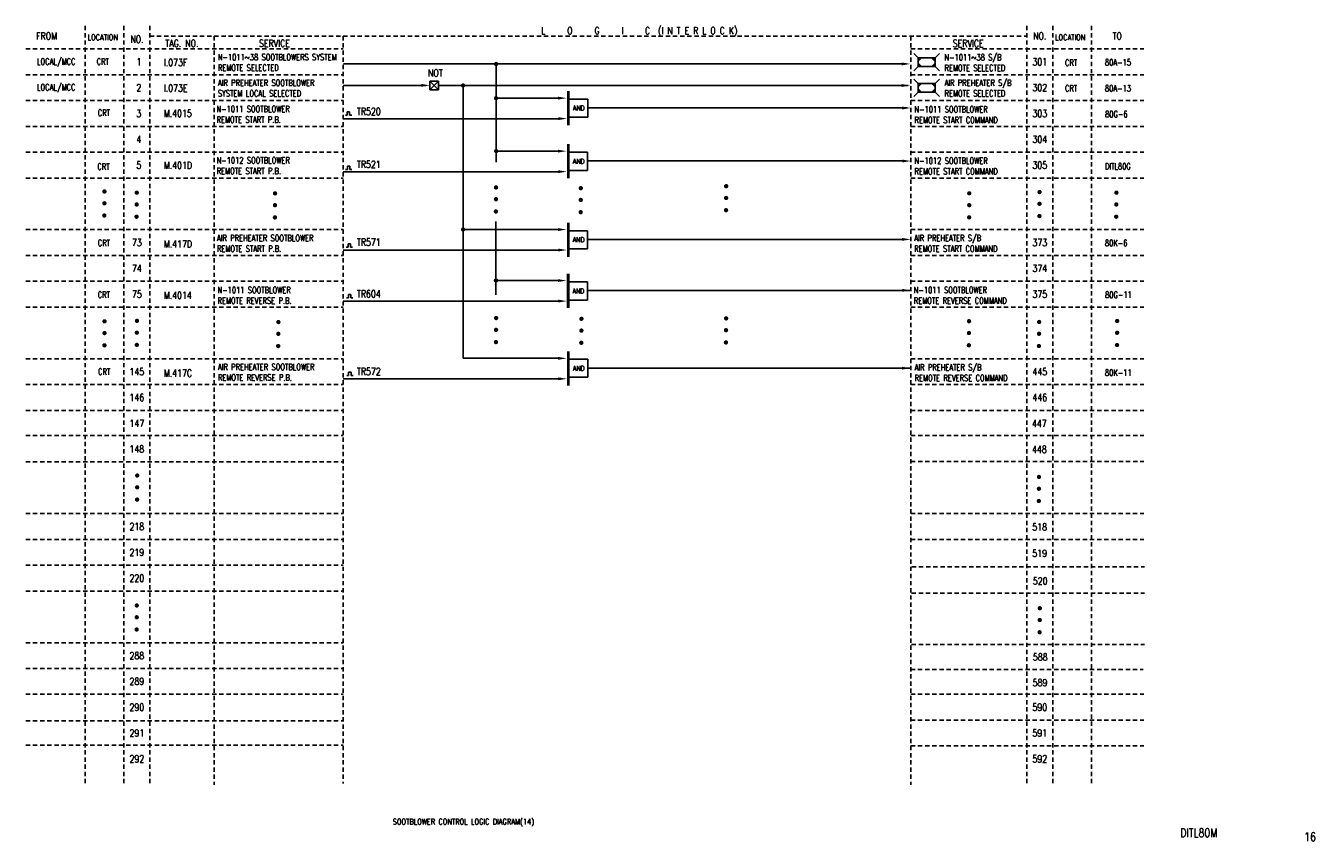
# Model space of a CAD drawing. Extents: x 11 to 460, y -301 to -17.
import ezdxf
from ezdxf.enums import TextEntityAlignment as Align

# ---------------------------------------------------------------- set-up
doc = ezdxf.new("R2010")
doc.units = 0
doc.header["$MEASUREMENT"] = 0
doc.linetypes.add('HIDDEN', pattern=[4, 1.5, -1, 1.5])
for name, color, linetype in [('CON', 4, 'CONTINUOUS'), ('DCS', 7, 'CONTINUOUS'), ('HID', 2, 'HIDDEN')]:
    doc.layers.add(name, color=color, linetype=linetype)
doc.styles.add('ROMANS', font='romans', dxfattribs={"width": 0.8})

# ---------------------------------------------------------------- blocks, each defined once
blk = doc.blocks.new('LEADER')
at = {"layer": 'CON'}
blk.add_solid([(0.85, -0.57), (0.85, -1.57), (3.85, -1.07)], dxfattribs=at)

msp = doc.modelspace()

# ---------------------------------------------------------------- linework, layer by layer
at = {"layer": 'CON'}
for p, q in [((321.89, -28.06), (320.39, -26.56)), ((327.89, -28.06), (329.39, -26.56)), ((121.47, -30.13), (317.72, -30.13)), ((174.71, -64.43), (174.71, -30.12)), ((321.89, -31.06), (320.39, -32.56)), ((321.89, -28.06), (321.89, -31.06)), ((327.89, -28.06), (321.89, -28.06)), ((321.89, -31.06), (327.89, -31.06)), ((327.89, -31.06), (327.89, -28.06)), ((327.89, -31.06), (329.39, -32.56)), ((321.89, -36.97), (320.39, -35.47)), ((327.89, -36.97), (329.39, -35.47)), ((150.23, -37.62), (121.37, -37.62)), ((151.6, -39.14), (151.6, -36.14)), ((154.6, -36.14), (151.6, -39.14)), ((151.6, -36.14), (154.6, -39.14)), ((151.6, -36.14), (154.6, -36.14)), ((154.6, -39.14), (151.6, -39.14)), ((154.6, -36.14), (154.6, -39.14)), ((318.41, -37.68), (154.64, -37.68)), ((163.2, -37.68), (163.2, -132.78)), ((321.89, -39.97), (320.39, -41.47)), ((321.89, -36.97), (321.89, -39.97)), ((327.89, -36.97), (321.89, -36.97)), ((321.89, -39.97), (327.89, -39.97)), ((327.89, -39.97), (327.89, -36.97)), ((327.89, -39.97), (329.39, -41.47)), ((197.09, -42.06), (174.71, -42.06)), ((206.65, -42.4), (200.3, -42.4)), ((206.65, -42.4), (206.65, -48.7)), ((197.29, -49.26), (121.38, -49.26)), ((122.11, -48.06), (122.75, -48.06)), ((122.75, -46.88), (123.61, -46.88)), ((122.75, -48.06), (122.75, -46.88)), ((123.61, -46.88), (123.61, -48.06)), ((123.61, -48.06), (124.32, -48.06)), ((206.65, -48.7), (200.3, -48.7)), ((206.65, -45.5), (318.07, -45.5)), ((197.07, -60.55), (174.69, -60.55)), ((206.64, -60.96), (200.29, -60.96)), ((206.64, -60.96), (206.64, -67.26)), ((122.19, -67), (122.82, -67)), ((122.82, -65.82), (123.68, -65.82)), ((122.82, -67), (122.82, -65.82)), ((123.68, -65.82), (123.68, -67)), ((123.68, -67), (124.39, -67)), ((206.64, -67.26), (200.29, -67.26)), ((206.61, -63.98), (317.56, -63.98)), ((197.04, -67.75), (121.36, -67.75)), ((174.66, -110.61), (174.66, -85.1)), ((197.08, -87.87), (163.2, -87.87)), ((206.63, -88.3), (200.29, -88.3)), ((206.63, -88.3), (206.63, -94.6)), ((122.4, -94.07), (123.04, -94.07)), ((123.04, -92.89), (123.89, -92.89)), ((123.04, -94.07), (123.04, -92.89)), ((123.89, -92.89), (123.89, -94.07)), ((123.89, -94.07), (124.61, -94.07)), ((206.62, -91.31), (317.72, -91.31)), ((197.01, -95.07), (121.37, -95.07)), ((206.63, -94.6), (200.29, -94.6)), ((197.06, -105.67), (174.68, -105.67)), ((206.54, -106.17), (200.2, -106.17)), ((206.54, -106.17), (206.54, -112.47)), ((122.54, -111.74), (123.18, -111.74)), ((123.18, -110.57), (124.04, -110.57)), ((123.18, -111.74), (123.18, -110.57)), ((124.04, -110.57), (124.04, -111.74)), ((124.04, -111.74), (124.75, -111.74)), ((206.55, -109.11), (319.19, -109.11)), ((197.16, -112.88), (121.35, -112.88)), ((206.54, -112.47), (200.2, -112.47)), ((197.08, -132.78), (163.2, -132.78)), ((206.65, -133.09), (200.3, -133.09)), ((206.65, -133.09), (206.65, -139.39)), ((122.61, -138.79), (123.25, -138.79)), ((123.25, -137.61), (124.11, -137.61)), ((123.25, -138.79), (123.25, -137.61)), ((124.11, -137.61), (124.11, -138.79)), ((124.11, -138.79), (124.82, -138.79)), ((206.62, -136.22), (319.2, -136.22)), ((197.08, -139.98), (121.36, -139.98)), ((206.65, -139.39), (200.3, -139.39))]:
    msp.add_line(p, q, dxfattribs=at)
at = {"layer": 'CON', "const_width": 0.75}
for points in [[(174.33, -30.16, 1), (175.08, -30.16, 1)], [(162.82, -37.67, 1), (163.57, -37.67, 1)], [(174.31, -42.09, 1), (175.06, -42.09, 1)], [(174.34, -60.54, 1), (175.09, -60.54, 1)], [(37.7, -74.62, 1), (38.45, -74.62, 1)], [(48.96, -75.03, 1), (49.71, -75.03, 1)], [(97.21, -75.28, 1), (97.96, -75.28, 1)], [(174.3, -73.21, 1), (175.05, -73.21, 1)], [(203.87, -73.46, 1), (204.62, -73.46, 1)], [(254.57, -76.88, 1), (255.32, -76.88, 1)], [(254.59, -72.77, 1), (255.34, -72.77, 1)], [(339.4, -75.26, 1), (340.15, -75.26, 1)], [(363.92, -74.81, 1), (364.67, -74.81, 1)], [(390.72, -75.03, 1), (391.47, -75.03, 1)], [(37.68, -78.73, 1), (38.43, -78.73, 1)], [(48.94, -79.14, 1), (49.69, -79.14, 1)], [(97.19, -79.39, 1), (97.94, -79.39, 1)], [(174.24, -81.59, 1), (174.99, -81.59, 1)], [(174.28, -77.32, 1), (175.03, -77.32, 1)], [(203.85, -77.57, 1), (204.6, -77.57, 1)], [(254.54, -81.15, 1), (255.29, -81.15, 1)], [(339.38, -79.37, 1), (340.13, -79.37, 1)], [(363.89, -78.91, 1), (364.64, -78.91, 1)], [(390.7, -79.14, 1), (391.45, -79.14, 1)], [(37.64, -82.99, 1), (38.39, -82.99, 1)], [(48.9, -83.41, 1), (49.65, -83.41, 1)], [(97.16, -83.66, 1), (97.91, -83.66, 1)], [(203.82, -81.84, 1), (204.57, -81.84, 1)], [(339.35, -83.64, 1), (340.1, -83.64, 1)], [(363.86, -83.18, 1), (364.61, -83.18, 1)], [(390.66, -83.41, 1), (391.41, -83.41, 1)], [(162.82, -87.87, 1), (163.57, -87.87, 1)], [(174.27, -105.65, 1), (175.02, -105.65, 1)], [(37.74, -119.89, 1), (38.49, -119.89, 1)], [(49.04, -119.72, 1), (49.79, -119.72, 1)], [(98.37, -120.13, 1), (99.12, -120.13, 1)], [(174.33, -118.75, 1), (175.08, -118.75, 1)], [(204.1, -119, 1), (204.85, -119, 1)], [(254.56, -118.86, 1), (255.31, -118.86, 1)], [(339.31, -119.85, 1), (340.06, -119.85, 1)], [(363.76, -120.11, 1), (364.51, -120.11, 1)], [(390.99, -119.77, 1), (391.74, -119.77, 1)], [(37.72, -123.99, 1), (38.47, -123.99, 1)], [(49.02, -123.83, 1), (49.77, -123.83, 1)], [(98.35, -124.24, 1), (99.1, -124.24, 1)], [(174.31, -122.86, 1), (175.06, -122.86, 1)], [(204.08, -123.11, 1), (204.83, -123.11, 1)], [(254.54, -122.97, 1), (255.29, -122.97, 1)], [(339.29, -123.96, 1), (340.04, -123.96, 1)], [(363.74, -124.22, 1), (364.49, -124.22, 1)], [(390.97, -123.88, 1), (391.72, -123.88, 1)], [(37.69, -128.26, 1), (38.44, -128.26, 1)], [(48.99, -128.1, 1), (49.74, -128.1, 1)], [(98.32, -128.5, 1), (99.07, -128.5, 1)], [(174.27, -127.12, 1), (175.02, -127.12, 1)], [(204.04, -127.37, 1), (204.79, -127.37, 1)], [(254.51, -127.24, 1), (255.26, -127.24, 1)], [(339.25, -128.23, 1), (340, -128.23, 1)], [(363.7, -128.49, 1), (364.45, -128.49, 1)], [(390.94, -128.14, 1), (391.69, -128.14, 1)], [(49.13, -173.65, 1), (49.88, -173.65, 1)], [(363.71, -174.14, 1), (364.46, -174.14, 1)], [(49.11, -177.76, 1), (49.86, -177.76, 1)], [(363.69, -178.25, 1), (364.44, -178.25, 1)], [(49.08, -182.03, 1), (49.83, -182.03, 1)], [(363.66, -182.52, 1), (364.41, -182.52, 1)], [(48.97, -218.95, 1), (49.72, -218.95, 1)], [(363.99, -219.91, 1), (364.74, -219.91, 1)], [(48.95, -223.06, 1), (49.7, -223.06, 1)], [(363.97, -224.02, 1), (364.72, -224.02, 1)], [(48.92, -227.33, 1), (49.67, -227.33, 1)], [(363.94, -228.29, 1), (364.69, -228.29, 1)]]:
    msp.add_lwpolyline(points, format="xyb", close=True, dxfattribs=at)
at = {"layer": 'CON', "const_width": 1}
for points in [[(199.9, -39.63), (199.9, -51.59)], [(199.89, -58.11), (199.89, -70.08)], [(199.9, -85.44), (199.9, -97.4)], [(199.87, -103.24), (199.87, -115.21)], [(199.89, -130.35), (199.89, -142.31)]]:
    msp.add_lwpolyline(points, dxfattribs=at)
at = {"layer": 'CON'}
for points in [[(316.21, -29.65), (316.21, -30.65), (319.21, -30.15)], [(323.39, -28.06), (321.89, -28.06), (321.89, -29.56)], [(321.89, -29.56), (321.89, -31.06), (323.39, -31.06)], [(326.39, -28.06), (327.89, -28.06), (327.89, -29.56)], [(327.89, -29.56), (327.89, -31.06), (326.39, -31.06)], [(316.21, -37.17), (316.21, -38.17), (319.21, -37.67)], [(323.39, -36.97), (321.89, -36.97), (321.89, -38.47)], [(321.89, -38.47), (321.89, -39.97), (323.39, -39.97)], [(326.39, -36.97), (327.89, -36.97), (327.89, -38.47)], [(327.89, -38.47), (327.89, -39.97), (326.39, -39.97)], [(196.32, -41.57), (196.32, -42.57), (199.32, -42.07)], [(196.39, -48.71), (196.39, -49.71), (199.39, -49.21)], [(316.35, -45.01), (316.35, -46.01), (319.35, -45.51)], [(196.3, -60.05), (196.3, -61.05), (199.3, -60.55)], [(196.37, -67.2), (196.37, -68.2), (199.37, -67.7)], [(316.37, -63.49), (316.37, -64.49), (319.37, -63.99)], [(196.31, -87.38), (196.31, -88.38), (199.31, -87.88)], [(316.33, -90.81), (316.33, -91.81), (319.33, -91.31)], [(196.38, -94.52), (196.38, -95.52), (199.38, -95.02)], [(196.29, -105.18), (196.29, -106.18), (199.29, -105.68)], [(196.36, -112.33), (196.36, -113.33), (199.36, -112.83)], [(316.37, -108.59), (316.37, -109.59), (319.37, -109.09)], [(196.3, -132.29), (196.3, -133.29), (199.3, -132.79)], [(316.34, -135.71), (316.34, -136.71), (319.34, -136.21)], [(196.37, -139.43), (196.37, -140.43), (199.37, -139.93)]]:
    msp.add_solid(points, dxfattribs=at)
at = {"layer": 'HID'}
for p, q in [((31.37, -16.92), (31.37, -281.42)), ((44.87, -16.92), (44.87, -281.42)), ((53.87, -16.92), (53.87, -281.42)), ((359.87, -16.92), (359.87, -281.23)), ((368.87, -16.92), (368.87, -281.57)), ((382.37, -16.92), (382.37, -281.57)), ((53.87, -20.42), (359.87, -20.42)), ((76.37, -20.42), (76.37, -281.42)), ((121.37, -20.42), (121.37, -280.96)), ((319.37, -20.42), (319.37, -281.42)), ((10.62, -24.92), (121.37, -24.92)), ((319.37, -24.92), (400.62, -24.92)), ((10.62, -33.92), (121.37, -33.92)), ((319.37, -33.92), (400.62, -33.92)), ((10.62, -42.92), (121.37, -42.92)), ((319.37, -42.92), (400.62, -42.92)), ((10.62, -51.92), (121.37, -51.92)), ((319.37, -51.92), (400.62, -51.92)), ((10.62, -60.92), (121.37, -60.92)), ((319.37, -60.92), (400.62, -60.92)), ((10.62, -69.92), (121.37, -69.92)), ((319.37, -69.92), (400.62, -69.92)), ((10.62, -87.92), (121.37, -87.92)), ((319.37, -87.92), (400.62, -87.92)), ((10.62, -96.92), (121.37, -96.92)), ((319.37, -96.92), (400.62, -96.92)), ((10.62, -105.92), (121.37, -105.92)), ((319.37, -105.92), (400.62, -105.92)), ((10.62, -114.92), (121.37, -114.92)), ((319.37, -114.92), (400.62, -114.92)), ((10.62, -132.92), (121.37, -132.92)), ((319.37, -132.92), (400.62, -132.92)), ((10.62, -141.92), (121.37, -141.92)), ((319.37, -141.92), (400.62, -141.92)), ((10.62, -150.92), (121.37, -150.92)), ((319.37, -150.92), (400.62, -150.92)), ((10.62, -159.65), (121.37, -159.65)), ((319.42, -159.72), (400.67, -159.72)), ((10.62, -168.92), (121.37, -168.92)), ((319.42, -168.72), (400.67, -168.72)), ((10.62, -186.92), (121.37, -186.92)), ((319.37, -186.92), (400.62, -186.92)), ((10.62, -195.92), (121.37, -195.92)), ((319.37, -195.92), (400.62, -195.92)), ((10.62, -204.92), (121.37, -204.92)), ((319.7, -205.42), (400.95, -205.42)), ((10.62, -213.92), (121.37, -213.92)), ((319.66, -214.61), (400.91, -214.61)), ((10.62, -231.92), (121.37, -231.92)), ((319.66, -232.61), (400.91, -232.61)), ((10.62, -240.92), (121.37, -240.92)), ((319.38, -241.3), (400.48, -241.3)), ((10.62, -249.92), (121.37, -249.92)), ((319.37, -249.92), (400.62, -249.92)), ((10.62, -259.13), (121.37, -259.13)), ((319.37, -258.92), (400.62, -258.92)), ((10.62, -267.69), (121.37, -267.69)), ((319.37, -267.92), (400.62, -267.92))]:
    msp.add_line(p, q, dxfattribs=at)

# ---------------------------------------------------------------- block references
at = {"layer": 'CON'}
msp.add_blockref('LEADER', (147.74, -36.55), dxfattribs=at)

# ---------------------------------------------------------------- texts
at = {"layer": 'CON', "style": 'ROMANS', "width": 0.8}
for s, height, p in [('L     O     G     I     C  (I N T E R L O C K)', 2.5, (224.66, -18.71)), ('FROM', 2.5, (17.87, -20.42)), ('NO.', 2.5, (49.42, -21.53)), ('TAG. NO. ', 2.5, (65.78, -22.97)), ('SERVICE', 2.5, (97.38, -22.97)), ('SERVICE', 2.5, (339.39, -23.01)), ('NO.', 2.5, (364.37, -20.42)), ('TO', 2.5, (391.37, -20.42)), (' 1', 2.5, (49.37, -29.42)), ('301', 2.5, (364.37, -29.42)), ('NOT', 2.5, (153.49, -33.33)), (' 2', 2.5, (49.37, -38.42)), ('302', 2.5, (364.37, -38.42)), ('AND', 1.75, (203.5, -45.55)), (' 3', 2.5, (49.37, -47.42)), ('303', 2.5, (364.37, -47.42)), (' 4', 2.5, (49.37, -56.42)), ('304', 2.5, (364.37, -56.42)), (' 5', 2.5, (49.37, -65.42)), ('AND', 1.75, (203.49, -64.11)), ('305', 2.5, (364.37, -65.42)), ('73', 2.5, (49.37, -92.42)), ('AND', 1.75, (203.48, -91.45)), ('373', 2.5, (364.37, -92.42)), ('74', 2.5, (49.37, -101.42)), ('374', 2.5, (364.37, -101.42)), ('75', 2.5, (49.37, -110.42)), ('AND', 1.75, (203.39, -109.32)), ('375', 2.5, (364.37, -110.42)), ('145', 2.5, (49.37, -137.42)), ('AND', 1.75, (203.5, -136.24)), ('445', 2.5, (364.37, -137.42)), ('146', 2.5, (49.37, -146.42)), ('446', 2.5, (364.37, -146.42)), ('147', 2.5, (49.37, -155.42)), ('447', 2.5, (364.21, -155.52)), ('148', 2.5, (49.37, -164.42)), ('448', 2.5, (364.21, -164.54)), ('218', 2.5, (49.37, -191.42)), ('518', 2.5, (364.33, -191.58)), ('219', 2.5, (49.37, -200.42)), ('519', 2.5, (364.33, -200.74)), ('220', 2.5, (49.37, -209.42)), ('520', 2.5, (364.5, -210.4)), ('288', 2.5, (49.37, -236.42)), ('588', 2.5, (364.53, -236.92)), ('289', 2.5, (49.37, -245.42)), ('589', 2.5, (364.44, -245.84)), ('290', 2.5, (49.37, -254.42)), ('590', 2.5, (364.37, -254.42)), ('291', 2.5, (49.37, -263.42)), ('591', 2.5, (364.37, -263.42)), ('292', 2.5, (49.37, -272.42)), ('592', 2.5, (364.37, -272.42))]:
    msp.add_text(s, height=height, dxfattribs=at).set_placement(p, align=Align.MIDDLE)
at = {"layer": 'CON', "style": 'ROMANS'}
for s, height, width, p in [('LOCATION', 2, 0.8, (32.18, -22.49)), ('LOCATION', 2, 0.8, (369.68, -22.49)), ('N-1011~38 SOOTBLOWERS SYSTEM', 2.2, 0.7, (77.63, -29.55)), ('N-1011~38 S/B', 2.2, 0.7, (331.12, -29.6)), ('LOCAL/MCC', 2.2, 0.7, (14.52, -31.08)), ('CRT', 2.2, 0.7, (35.36, -31.08)), ('REMOTE SELECTED', 2.2, 0.7, (77.63, -33.25)), ('REMOTE SELECTED', 2.2, 0.7, (331.12, -33.29)), ('CRT', 2.2, 0.7, (373.16, -31.49)), ('80A-15', 2.2, 0.7, (387.09, -31.35)), ('AIR PREHEATER SOOTBLOWER', 2.2, 0.7, (77.63, -38.5)), ('AIR PREHEATER S/B', 2.2, 0.7, (331.12, -38.5)), ('LOCAL/MCC', 2.2, 0.7, (14.52, -40.02)), ('SYSTEM LOCAL SELECTED', 2.2, 0.7, (77.63, -42.19)), ('REMOTE SELECTED', 2.2, 0.7, (331.12, -42.2)), ('CRT', 2.2, 0.7, (373.16, -40.4)), ('80A-13', 2.2, 0.7, (387.09, -40.38)), ('N-1011 SOOTBLOWER', 2.2, 0.7, (77.16, -47.6)), ('N-1011 SOOTBLOWER', 2.2, 0.7, (320.65, -47.75)), ('CRT', 2.2, 0.7, (35.74, -48.95)), ('REMOTE START P.B.', 2.2, 0.7, (77.16, -51.29)), ('REMOTE START COMMAND', 2.2, 0.7, (320.65, -51.45)), ('80G-6', 2.2, 0.7, (387.16, -49.42)), ('N-1012 SOOTBLOWER', 2.2, 0.7, (77.21, -65.5)), ('N-1012 SOOTBLOWER', 2.2, 0.7, (320.64, -65.68)), ('CRT', 2.2, 0.7, (35.6, -67.69)), ('REMOTE START P.B.', 2.2, 0.7, (77.21, -69.19)), ('REMOTE START COMMAND', 2.2, 0.7, (320.64, -69.37)), ('DITL80G', 2.2, 0.7, (387.09, -67.61)), ('AIR PREHEATER SOOTBLOWER', 2.2, 0.7, (77.31, -92.62)), ('AIR PREHEATER S/B', 2.2, 0.7, (320.55, -92.64)), ('CRT', 2.2, 0.7, (35.75, -94.29)), ('REMOTE START P.B.', 2.2, 0.7, (77.31, -96.32)), ('REMOTE START COMMAND', 2.2, 0.7, (320.55, -96.33)), ('80K-6', 2.2, 0.7, (387.08, -94.33)), ('N-1011 SOOTBLOWER', 2.2, 0.7, (77.52, -110.73)), ('N-1011 SOOTBLOWER', 2.2, 0.7, (320.41, -110.72)), ('CRT', 2.2, 0.7, (35.72, -112.37)), ('REMOTE REVERSE P.B.', 2.2, 0.7, (77.52, -114.43)), ('REMOTE REVERSE COMMAND', 2.2, 0.7, (320.41, -114.42)), ('80G-11', 2.2, 0.7, (387.16, -112.4)), ('AIR PREHEATER SOOTBLOWER', 2.2, 0.7, (77.65, -137.53)), ('AIR PREHEATER S/B', 2.2, 0.7, (320.69, -137.7)), ('CRT', 2.2, 0.7, (35.85, -139.17)), ('REMOTE REVERSE P.B.', 2.2, 0.7, (77.65, -141.23)), ('REMOTE REVERSE COMMAND', 2.2, 0.7, (320.69, -141.4)), ('80K-11', 2.2, 0.7, (387.09, -139.54))]:
    msp.add_text(s, height=height, dxfattribs=dict(at, width=width)).set_placement(p, align=Align.BOTTOM_LEFT)
at = {"layer": 'CON', "lineweight": 9, "style": 'ROMANS', "width": 0.8}
msp.add_text('SOOTBLOWER CONTROL LOGIC DIAGRAM(14)', height=2, dxfattribs=at).set_placement((138.65, -294.33), align=Align.MIDDLE_LEFT)
for s, p in [('DITL80M', (413.37, -300.59)), ('16', (456.61, -302.02))]:
    msp.add_text(s, height=3, dxfattribs=at).set_placement(p, align=Align.BOTTOM_LEFT)
at = {"layer": 'DCS', "style": 'ROMANS', "width": 0.8}
for s, p in [('I.073F', (58.77, -31.63)), ('I.073E', (58.77, -40.57)), ('M.4015', (58.77, -49.4)), ('TR520', (126.14, -48.73)), ('M.401D', (58.77, -67.51)), ('TR521', (126.14, -67.16)), ('M.417D', (58.77, -94.93)), ('TR571', (126.14, -94.28)), ('M.4014', (58.77, -112.81)), ('TR604', (126.14, -112.3)), ('M.417C', (58.77, -139.94)), ('TR572', (126.14, -139.37))]:
    msp.add_text(s, height=2.5, dxfattribs=at).set_placement(p, align=Align.BOTTOM_LEFT)

doc.saveas('drawing.dxf')
